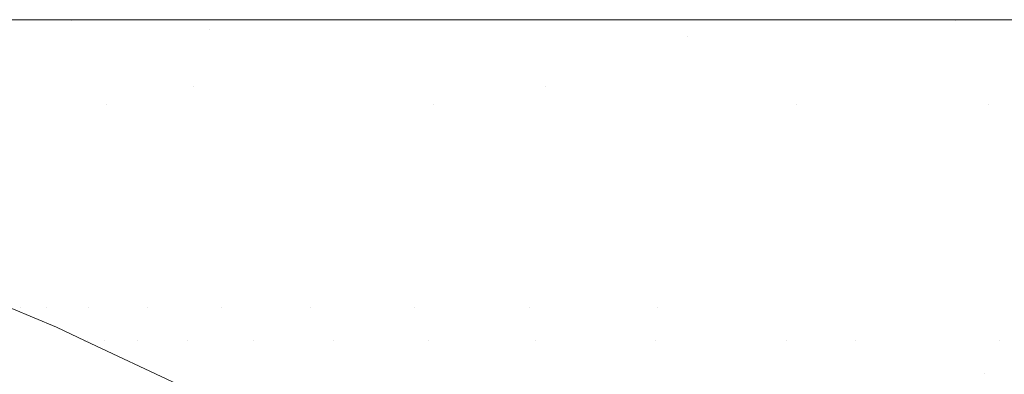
# Model space of a CAD drawing. Header units: centimetres. Extents: x -35.1 to 36.2, y 4.2 to 6.
# Tile 187 of 256: x -11.2143 to -11.1693, y 5.9839 to 6.0001. Entities that reach past the tile are written whole.
import ezdxf

# ---------------------------------------------------------------- set-up
doc = ezdxf.new("R2010")
doc.units = ezdxf.units.CM
doc.header["$LTSCALE"] = 2.54
doc.layers.add('Lucido design-1', color=7, linetype='Continuous')

# ---------------------------------------------------------------- blocks, each defined once
blk = doc.blocks.new('Gruppo-4-1')
at = {"color": 7, "linetype": 'Continuous', "lineweight": 9}
for points, invisible_edges in [([(-34.958478, 6.000021, -2312.419046), (-6.545495, 6.000089, -2312.42217), (-20.751986, 6.000089, -2312.42217)], 9), ([(-34.958478, 6.000021, -2312.419046), (36.07398, 6.000021, -2312.419046), (7.660997, 6.000089, -2312.42217), (-6.545495, 6.000089, -2312.42217)], 11), ([(-34.958478, 6.000021, -2312.419046), (-34.958478, 5.999993, -2312.417808), (36.07398, 5.999993, -2312.417808), (36.07398, 6.000021, -2312.419046)], 10), ([(36.07398, 5.999993, -2312.417808), (-34.958478, 5.999993, -2312.417808), (-34.958478, 5.999708, -2312.413454), (36.07398, 5.999708, -2312.413454)], 5), ([(-20.751986, 6.000089, -2312.42217), (-11.116703, 6.000089, -2312.637665), (-11.128906, 6.000089, -2312.641752)], 9), ([(-20.751986, 6.000089, -2312.42217), (-11.104026, 6.000089, -2312.63398), (-11.116703, 6.000089, -2312.637665)], 9), ([(-11.128906, 6.000089, -2312.641752), (-11.140605, 6.000089, -2312.646202), (-20.751986, 6.000089, -2312.42217)], 10), ([(-11.140605, 6.000089, -2312.646202), (-11.151778, 6.000089, -2312.650977), (-20.751986, 6.000089, -2312.42217)], 10), ([(-20.751986, 6.000089, -2312.42217), (-11.090912, 6.000089, -2312.630736), (-11.104026, 6.000089, -2312.63398)], 9), ([(-11.151778, 6.000089, -2312.650977), (-11.162411, 6.000089, -2312.656038), (-20.751986, 6.000089, -2312.42217)], 10), ([(-20.751986, 6.000089, -2312.42217), (-11.077409, 6.000089, -2312.627969), (-11.090912, 6.000089, -2312.630736)], 9), ([(-11.162411, 6.000089, -2312.656038), (-11.172497, 6.000089, -2312.661347), (-20.751986, 6.000089, -2312.42217)], 10), ([(-20.751986, 6.000089, -2312.42217), (-11.06357, 6.000089, -2312.625711), (-11.077409, 6.000089, -2312.627969)], 9), ([(-20.751986, 6.000089, -2312.42217), (-11.207552, 6.000089, -2312.684526), (-11.214961, 6.000089, -2312.69061)], 9), ([(-11.172497, 6.000089, -2312.661347), (-11.182034, 6.000089, -2312.666871), (-20.751986, 6.000089, -2312.42217)], 10), ([(-20.751986, 6.000089, -2312.42217), (-11.049459, 6.000089, -2312.62399), (-11.06357, 6.000089, -2312.625711)], 9), ([(-11.182034, 6.000089, -2312.666871), (-11.191026, 6.000089, -2312.672576), (-20.751986, 6.000089, -2312.42217)], 10), ([(-20.751986, 6.000089, -2312.42217), (-11.035145, 6.000089, -2312.622829), (-11.048963, 6.000089, -2312.62395)], 9), ([(-11.048963, 6.000089, -2312.62395), (-11.049459, 6.000089, -2312.62399), (-20.751986, 6.000089, -2312.42217)], 10), ([(-11.01345, 6.000089, -2312.62217), (-11.0207, 6.000089, -2312.622243), (-20.751986, 6.000089, -2312.42217), (-6.545495, 6.000089, -2312.42217)], 10), ([(-11.0207, 6.000089, -2312.622243), (-11.035145, 6.000089, -2312.622829), (-20.751986, 6.000089, -2312.42217)], 10), ([(-11.191026, 6.000089, -2312.672576), (-11.199479, 6.000089, -2312.678431), (-20.751986, 6.000089, -2312.42217)], 10), ([(-11.199479, 6.000089, -2312.678431), (-11.207552, 6.000089, -2312.684526), (-20.751986, 6.000089, -2312.42217)], 10), ([(-11.234285, 6.000089, -2312.709266), (-11.228309, 6.000089, -2312.702997), (-11.211874, 6.00004, -2312.692717), (-11.245829, 6.00004, -2312.729523)], 14), ([(-11.211874, 6.00004, -2312.692717), (-11.20873, 5.999894, -2312.694769), (-11.242146, 5.999894, -2312.730991), (-11.245829, 6.00004, -2312.729523)], 15), ([(-11.238475, 5.99965, -2312.732454), (-11.242146, 5.999894, -2312.730991), (-11.20873, 5.999894, -2312.694769), (-11.205595, 5.99965, -2312.696814)], 15), ([(-11.228309, 6.000089, -2312.702997), (-11.221874, 6.000089, -2312.696773), (-11.211874, 6.00004, -2312.692717)], 10), ([(-11.221874, 6.000089, -2312.696773), (-11.214961, 6.000089, -2312.69061), (-11.211874, 6.00004, -2312.692717)], 10), ([(-11.211874, 6.00004, -2312.692717), (-11.214961, 6.000089, -2312.69061), (-11.207552, 6.000089, -2312.684526), (-11.199479, 6.000089, -2312.678431)], 9), ([(-11.199479, 6.000089, -2312.678431), (-11.191026, 6.000089, -2312.672576), (-11.171467, 6.00004, -2312.664669), (-11.211874, 6.00004, -2312.692717)], 14), ([(-11.171467, 6.00004, -2312.664669), (-11.168964, 5.999894, -2312.667165), (-11.20873, 5.999894, -2312.694769), (-11.211874, 6.00004, -2312.692717)], 15), ([(-11.205595, 5.99965, -2312.696814), (-11.20873, 5.999894, -2312.694769), (-11.168964, 5.999894, -2312.667165), (-11.166467, 5.99965, -2312.669654)], 15), ([(-11.191026, 6.000089, -2312.672576), (-11.182034, 6.000089, -2312.666871), (-11.171467, 6.00004, -2312.664669)], 10), ([(-11.182034, 6.000089, -2312.666871), (-11.172497, 6.000089, -2312.661347), (-11.171467, 6.00004, -2312.664669)], 10), ([(-11.171467, 6.00004, -2312.664669), (-11.172497, 6.000089, -2312.661347), (-11.162411, 6.000089, -2312.656038), (-11.151778, 6.000089, -2312.650977)], 9), ([(-11.151778, 6.000089, -2312.650977), (-11.140605, 6.000089, -2312.646202), (-11.128856, 6.00004, -2312.645203), (-11.171467, 6.00004, -2312.664669)], 14), ([(-11.128856, 6.00004, -2312.645203), (-11.127027, 5.999894, -2312.648007), (-11.168964, 5.999894, -2312.667165), (-11.171467, 6.00004, -2312.664669)], 15), ([(36.07398, 5.999708, -2312.413454), (-34.958478, 5.999708, -2312.413454), (-34.958478, 5.999233, -2312.409117), (36.07398, 5.999233, -2312.409117)], 5), ([(-11.238475, 5.99965, -2312.732454), (-11.205595, 5.99965, -2312.696814), (-11.219694, 5.99931, -2312.715381)], 11), ([(-11.205595, 5.99965, -2312.696814), (-11.202473, 5.99931, -2312.69885), (-11.219694, 5.99931, -2312.715381)], 11), ([(-11.205595, 5.99965, -2312.696814), (-11.166467, 5.99965, -2312.669654), (-11.183723, 5.99931, -2312.684429)], 11), ([(-11.183723, 5.99931, -2312.684429), (-11.202473, 5.99931, -2312.69885), (-11.205595, 5.99965, -2312.696814)], 11), ([(-11.166467, 5.99965, -2312.669654), (-11.163981, 5.99931, -2312.672131), (-11.183723, 5.99931, -2312.684429)], 11), ([(36.07398, 5.999233, -2312.409117), (-34.958478, 5.999233, -2312.409117), (-34.958478, 5.998569, -2312.404805), (36.07398, 5.998569, -2312.404805)], 5), ([(-11.216308, 5.998875, -2312.717134), (-11.219694, 5.99931, -2312.715381), (-11.202473, 5.99931, -2312.69885), (-11.19937, 5.998875, -2312.700875)], 15), ([(-11.19937, 5.998875, -2312.700875), (-11.202473, 5.99931, -2312.69885), (-11.183723, 5.99931, -2312.684429), (-11.180928, 5.998875, -2312.686691)], 15), ([(-11.180928, 5.998875, -2312.686691), (-11.183723, 5.99931, -2312.684429), (-11.163981, 5.99931, -2312.672131), (-11.16151, 5.998875, -2312.674594)], 15), ([(36.07398, 5.998569, -2312.404805), (-34.958478, 5.998569, -2312.404805), (-34.958478, 5.997718, -2312.400526), (36.07398, 5.997718, -2312.400526)], 5), ([(-11.216308, 5.998875, -2312.717134), (-11.212947, 5.998346, -2312.718874), (-11.227578, 5.998346, -2312.736799), (-11.231186, 5.998875, -2312.735361)], 15), ([(-11.19937, 5.998875, -2312.700875), (-11.19629, 5.998346, -2312.702884), (-11.212947, 5.998346, -2312.718874), (-11.216308, 5.998875, -2312.717134)], 15), ([(-11.180928, 5.998875, -2312.686691), (-11.178153, 5.998346, -2312.688935), (-11.19629, 5.998346, -2312.702884), (-11.19937, 5.998875, -2312.700875)], 15), ([(-11.16151, 5.998875, -2312.674594), (-11.159057, 5.998346, -2312.677039), (-11.178153, 5.998346, -2312.688935), (-11.180928, 5.998875, -2312.686691)], 15), ([(-11.224002, 5.997724, -2312.738225), (-11.227578, 5.998346, -2312.736799), (-11.212947, 5.998346, -2312.718874), (-11.209615, 5.997724, -2312.720599)], 15), ([(-11.209615, 5.997724, -2312.720599), (-11.212947, 5.998346, -2312.718874), (-11.19629, 5.998346, -2312.702884), (-11.193236, 5.997724, -2312.704877)], 15), ([(-11.193236, 5.997724, -2312.704877), (-11.19629, 5.998346, -2312.702884), (-11.178153, 5.998346, -2312.688935), (-11.175402, 5.997724, -2312.69116)], 15), ([(-11.175402, 5.997724, -2312.69116), (-11.178153, 5.998346, -2312.688935), (-11.159057, 5.998346, -2312.677039), (-11.156625, 5.997724, -2312.679463)], 15), ([(36.07398, 5.997718, -2312.400526), (-34.958478, 5.997718, -2312.400526), (-34.958478, 5.996681, -2312.396288), (36.07398, 5.996681, -2312.396288)], 5), ([(-11.209615, 5.997724, -2312.720599), (-11.206317, 5.997012, -2312.722307), (-11.220462, 5.997012, -2312.739636), (-11.224002, 5.997724, -2312.738225)], 15), ([(-11.193236, 5.997724, -2312.704877), (-11.190214, 5.997012, -2312.706849), (-11.206317, 5.997012, -2312.722307), (-11.209615, 5.997724, -2312.720599)], 15), ([(-11.175402, 5.997724, -2312.69116), (-11.172679, 5.997012, -2312.693363), (-11.190214, 5.997012, -2312.706849), (-11.193236, 5.997724, -2312.704877)], 15), ([(-11.156625, 5.997724, -2312.679463), (-11.154218, 5.997012, -2312.681862), (-11.172679, 5.997012, -2312.693363), (-11.175402, 5.997724, -2312.69116)], 15), ([(36.07398, 5.996681, -2312.396288), (-34.958478, 5.996681, -2312.396288), (-34.958478, 5.99546, -2312.392099), (36.07398, 5.99546, -2312.392099)], 5), ([(-11.220462, 5.997012, -2312.739636), (-11.206317, 5.997012, -2312.722307), (-11.210284, 5.99621, -2312.732293)], 11), ([(-11.210284, 5.99621, -2312.732293), (-11.216963, 5.99621, -2312.741031), (-11.220462, 5.997012, -2312.739636)], 11), ([(-11.206317, 5.997012, -2312.722307), (-11.203058, 5.99621, -2312.723995), (-11.210284, 5.99621, -2312.732293)], 11), ([(-11.206317, 5.997012, -2312.722307), (-11.190214, 5.997012, -2312.706849), (-11.19535, 5.99621, -2312.716158)], 11), ([(-11.19535, 5.99621, -2312.716158), (-11.203058, 5.99621, -2312.723995), (-11.206317, 5.997012, -2312.722307)], 11), ([(-11.190214, 5.997012, -2312.706849), (-11.187226, 5.99621, -2312.708798), (-11.19535, 5.99621, -2312.716158)], 11), ([(-11.190214, 5.997012, -2312.706849), (-11.172679, 5.997012, -2312.693363), (-11.178751, 5.99621, -2312.701924)], 11), ([(-11.178751, 5.99621, -2312.701924), (-11.187226, 5.99621, -2312.708798), (-11.190214, 5.997012, -2312.706849)], 11), ([(-11.172679, 5.997012, -2312.693363), (-11.169988, 5.99621, -2312.69554), (-11.178751, 5.99621, -2312.701924)], 11), ([(-11.169988, 5.99621, -2312.69554), (-11.172679, 5.997012, -2312.693363), (-11.154218, 5.997012, -2312.681862), (-11.151839, 5.99621, -2312.684234)], 15), ([(-11.223033, 5.99621, -2312.750181), (-11.216963, 5.99621, -2312.741031), (-11.21351, 5.995322, -2312.742408), (-11.219476, 5.995322, -2312.751402)], 15), ([(-11.206944, 5.995322, -2312.733818), (-11.21351, 5.995322, -2312.742408), (-11.216963, 5.99621, -2312.741031), (-11.210284, 5.99621, -2312.732293)], 15), ([(-11.210284, 5.99621, -2312.732293), (-11.203058, 5.99621, -2312.723995), (-11.19984, 5.995322, -2312.72566), (-11.206944, 5.995322, -2312.733818)], 15), ([(-11.192263, 5.995322, -2312.717957), (-11.19984, 5.995322, -2312.72566), (-11.203058, 5.99621, -2312.723995), (-11.19535, 5.99621, -2312.716158)], 15), ([(-11.19535, 5.99621, -2312.716158), (-11.187226, 5.99621, -2312.708798), (-11.184277, 5.995322, -2312.710721), (-11.192263, 5.995322, -2312.717957)], 15), ([(-11.175946, 5.995322, -2312.703964), (-11.184277, 5.995322, -2312.710721), (-11.187226, 5.99621, -2312.708798), (-11.178751, 5.99621, -2312.701924)], 15), ([(-11.178751, 5.99621, -2312.701924), (-11.169988, 5.99621, -2312.69554), (-11.167332, 5.995322, -2312.697689), (-11.175946, 5.995322, -2312.703964)], 15), ([(-11.169988, 5.99621, -2312.69554), (-11.151839, 5.99621, -2312.684234), (-11.158495, 5.995322, -2312.691894)], 11), ([(-11.158495, 5.995322, -2312.691894), (-11.167332, 5.995322, -2312.697689), (-11.169988, 5.99621, -2312.69554)], 11), ([(36.07398, 5.99546, -2312.392099), (-34.958478, 5.99546, -2312.392099), (-34.958478, 5.994058, -2312.387968), (36.07398, 5.994058, -2312.387968)], 5), ([(-11.219476, 5.995322, -2312.751402), (-11.21351, 5.995322, -2312.742408), (-11.210107, 5.99435, -2312.743765), (-11.215971, 5.99435, -2312.752606)], 15), ([(-11.203652, 5.99435, -2312.735321), (-11.210107, 5.99435, -2312.743765), (-11.21351, 5.995322, -2312.742408), (-11.206944, 5.995322, -2312.733818)], 15), ([(-11.206944, 5.995322, -2312.733818), (-11.19984, 5.995322, -2312.72566), (-11.19667, 5.99435, -2312.727302), (-11.203652, 5.99435, -2312.735321)], 15), ([(-11.189221, 5.99435, -2312.719729), (-11.19667, 5.99435, -2312.727302), (-11.19984, 5.995322, -2312.72566), (-11.192263, 5.995322, -2312.717957)], 15), ([(-11.192263, 5.995322, -2312.717957), (-11.184277, 5.995322, -2312.710721), (-11.181371, 5.99435, -2312.712617), (-11.189221, 5.99435, -2312.719729)], 15), ([(-11.173182, 5.99435, -2312.705975), (-11.181371, 5.99435, -2312.712617), (-11.184277, 5.995322, -2312.710721), (-11.175946, 5.995322, -2312.703964)], 15), ([(-11.175946, 5.995322, -2312.703964), (-11.167332, 5.995322, -2312.697689), (-11.164714, 5.99435, -2312.699806), (-11.173182, 5.99435, -2312.705975)], 15), ([(36.07398, 5.994058, -2312.387968), (-34.958478, 5.994058, -2312.387968), (-34.958478, 5.992477, -2312.383902), (36.07398, 5.992477, -2312.383902)], 5), ([(-11.212522, 5.993296, -2312.753791), (-11.21765, 5.993296, -2312.762841), (-11.221189, 5.99435, -2312.761813), (-11.215971, 5.99435, -2312.752606)], 15), ([(-11.215971, 5.99435, -2312.752606), (-11.210107, 5.99435, -2312.743765), (-11.206757, 5.993296, -2312.7451), (-11.212522, 5.993296, -2312.753791)], 15), ([(-11.200413, 5.993296, -2312.7368), (-11.206757, 5.993296, -2312.7451), (-11.210107, 5.99435, -2312.743765), (-11.203652, 5.99435, -2312.735321)], 15), ([(-11.203652, 5.99435, -2312.735321), (-11.19667, 5.99435, -2312.727302), (-11.193549, 5.993296, -2312.728918), (-11.200413, 5.993296, -2312.7368)], 15), ([(-11.186228, 5.993296, -2312.721474), (-11.193549, 5.993296, -2312.728918), (-11.19667, 5.99435, -2312.727302), (-11.189221, 5.99435, -2312.719729)], 15), ([(-11.189221, 5.99435, -2312.719729), (-11.181371, 5.99435, -2312.712617), (-11.178511, 5.993296, -2312.714483), (-11.186228, 5.993296, -2312.721474)], 15), ([(-11.170461, 5.993296, -2312.707954), (-11.178511, 5.993296, -2312.714483), (-11.181371, 5.99435, -2312.712617), (-11.173182, 5.99435, -2312.705975)], 15), ([(-11.173182, 5.99435, -2312.705975), (-11.164714, 5.99435, -2312.699806), (-11.162138, 5.993296, -2312.70189), (-11.170461, 5.993296, -2312.707954)], 15), ([(-11.218536, 5.992164, -2312.773061), (-11.222089, 5.993296, -2312.77221), (-11.21765, 5.993296, -2312.762841), (-11.214173, 5.992164, -2312.763851)], 15), ([(-11.214173, 5.992164, -2312.763851), (-11.21765, 5.993296, -2312.762841), (-11.212522, 5.993296, -2312.753791), (-11.209132, 5.992164, -2312.754955)], 15), ([(-11.209132, 5.992164, -2312.754955), (-11.212522, 5.993296, -2312.753791), (-11.206757, 5.993296, -2312.7451), (-11.203465, 5.992164, -2312.746412)], 15), ([(-11.203465, 5.992164, -2312.746412), (-11.206757, 5.993296, -2312.7451), (-11.200413, 5.993296, -2312.7368), (-11.197229, 5.992164, -2312.738254)], 15), ([(-11.197229, 5.992164, -2312.738254), (-11.200413, 5.993296, -2312.7368), (-11.193549, 5.993296, -2312.728918), (-11.190482, 5.992164, -2312.730506)], 15), ([(-11.183286, 5.992164, -2312.723189), (-11.190482, 5.992164, -2312.730506), (-11.193549, 5.993296, -2312.728918), (-11.186228, 5.993296, -2312.721474)], 15), ([(-11.186228, 5.993296, -2312.721474), (-11.178511, 5.993296, -2312.714483), (-11.175701, 5.992164, -2312.716317), (-11.183286, 5.992164, -2312.723189)], 15), ([(-11.167788, 5.992164, -2312.709899), (-11.175701, 5.992164, -2312.716317), (-11.178511, 5.993296, -2312.714483), (-11.170461, 5.993296, -2312.707954)], 15), ([(-11.170461, 5.993296, -2312.707954), (-11.162138, 5.993296, -2312.70189), (-11.159606, 5.992164, -2312.703939), (-11.167788, 5.992164, -2312.709899)], 15), ([(36.07398, 5.992477, -2312.383902), (-34.958478, 5.992477, -2312.383902), (-34.958478, 5.990719, -2312.379908), (36.07398, 5.990719, -2312.379908)], 5), ([(-11.214173, 5.992164, -2312.763851), (-11.210761, 5.990955, -2312.764842), (-11.21505, 5.990955, -2312.773896), (-11.218536, 5.992164, -2312.773061)], 15), ([(-11.209132, 5.992164, -2312.754955), (-11.205805, 5.990955, -2312.756098), (-11.210761, 5.990955, -2312.764842), (-11.214173, 5.992164, -2312.763851)], 15), ([(-11.203465, 5.992164, -2312.746412), (-11.200235, 5.990955, -2312.7477), (-11.205805, 5.990955, -2312.756098), (-11.209132, 5.992164, -2312.754955)], 15), ([(-11.197229, 5.992164, -2312.738254), (-11.194105, 5.990955, -2312.739681), (-11.200235, 5.990955, -2312.7477), (-11.203465, 5.992164, -2312.746412)], 15), ([(-11.190482, 5.992164, -2312.730506), (-11.187472, 5.990955, -2312.732064), (-11.194105, 5.990955, -2312.739681), (-11.197229, 5.992164, -2312.738254)], 15), ([(-11.180398, 5.990955, -2312.724872), (-11.187472, 5.990955, -2312.732064), (-11.190482, 5.992164, -2312.730506), (-11.183286, 5.992164, -2312.723189)], 15), ([(-11.183286, 5.992164, -2312.723189), (-11.175701, 5.992164, -2312.716317), (-11.172942, 5.990955, -2312.718117), (-11.180398, 5.990955, -2312.724872)], 15), ([(-11.165164, 5.990955, -2312.711808), (-11.172942, 5.990955, -2312.718117), (-11.175701, 5.992164, -2312.716317), (-11.167788, 5.992164, -2312.709899)], 15), ([(-11.215149, 5.989674, -2312.783877), (-11.218626, 5.990955, -2312.783217), (-11.21505, 5.990955, -2312.773896), (-11.211633, 5.989674, -2312.774714)], 15), ([(-11.211633, 5.989674, -2312.774714), (-11.21505, 5.990955, -2312.773896), (-11.210761, 5.990955, -2312.764842), (-11.207417, 5.989674, -2312.765814)], 15), ([(-11.207417, 5.989674, -2312.765814), (-11.210761, 5.990955, -2312.764842), (-11.205805, 5.990955, -2312.756098), (-11.202545, 5.989674, -2312.757218)], 15), ([(-11.202545, 5.989674, -2312.757218), (-11.205805, 5.990955, -2312.756098), (-11.200235, 5.990955, -2312.7477), (-11.197069, 5.989674, -2312.748963)], 15), ([(-11.197069, 5.989674, -2312.748963), (-11.200235, 5.990955, -2312.7477), (-11.194105, 5.990955, -2312.739681), (-11.191043, 5.989674, -2312.741079)], 15), ([(-11.191043, 5.989674, -2312.741079), (-11.194105, 5.990955, -2312.739681), (-11.187472, 5.990955, -2312.732064), (-11.184523, 5.989674, -2312.733592)], 15), ([(-11.184523, 5.989674, -2312.733592), (-11.187472, 5.990955, -2312.732064), (-11.180398, 5.990955, -2312.724872), (-11.177569, 5.989674, -2312.726521)], 15), ([(-11.177569, 5.989674, -2312.726521), (-11.180398, 5.990955, -2312.724872), (-11.172942, 5.990955, -2312.718117), (-11.170239, 5.989674, -2312.71988)], 15), ([(-11.170239, 5.989674, -2312.71988), (-11.172942, 5.990955, -2312.718117), (-11.165164, 5.990955, -2312.711808), (-11.162592, 5.989674, -2312.713678)], 15), ([(36.07398, 5.990719, -2312.379908), (-34.958478, 5.990719, -2312.379908), (-34.958478, 5.98879, -2312.375995), (36.07398, 5.98879, -2312.375995)], 5), ([(-11.215149, 5.989674, -2312.783877), (-11.211746, 5.988324, -2312.784523), (-11.214476, 5.988324, -2312.793743), (-11.217926, 5.989674, -2312.793256)], 15), ([(-11.211633, 5.989674, -2312.774714), (-11.208289, 5.988324, -2312.775515), (-11.211746, 5.988324, -2312.784523), (-11.215149, 5.989674, -2312.783877)], 15), ([(-11.207417, 5.989674, -2312.765814), (-11.204144, 5.988324, -2312.766765), (-11.208289, 5.988324, -2312.775515), (-11.211633, 5.989674, -2312.774714)], 15), ([(-11.202545, 5.989674, -2312.757218), (-11.199355, 5.988324, -2312.758314), (-11.204144, 5.988324, -2312.766765), (-11.207417, 5.989674, -2312.765814)], 15), ([(-11.197069, 5.989674, -2312.748963), (-11.193971, 5.988324, -2312.750198), (-11.199355, 5.988324, -2312.758314), (-11.202545, 5.989674, -2312.757218)], 15), ([(-11.191043, 5.989674, -2312.741079), (-11.188046, 5.988324, -2312.742447), (-11.193971, 5.988324, -2312.750198), (-11.197069, 5.989674, -2312.748963)], 15), ([(-11.184523, 5.989674, -2312.733592), (-11.181637, 5.988324, -2312.735086), (-11.188046, 5.988324, -2312.742447), (-11.191043, 5.989674, -2312.741079)], 15), ([(-11.177569, 5.989674, -2312.726521), (-11.1748, 5.988324, -2312.728135), (-11.181637, 5.988324, -2312.735086), (-11.184523, 5.989674, -2312.733592)], 15), ([(-11.170239, 5.989674, -2312.71988), (-11.167594, 5.988324, -2312.721606), (-11.1748, 5.988324, -2312.728135), (-11.177569, 5.989674, -2312.726521)], 15), ([(-11.162592, 5.989674, -2312.713678), (-11.160076, 5.988324, -2312.715509), (-11.167594, 5.988324, -2312.721606), (-11.170239, 5.989674, -2312.71988)], 15), ([(36.07398, 5.98879, -2312.375995), (-34.958478, 5.98879, -2312.375995), (-34.958478, 5.986691, -2312.37217), (36.07398, 5.986691, -2312.37217)], 5), ([(-11.217642, 5.988324, -2312.81262), (-11.214217, 5.986907, -2312.812781), (-11.214621, 5.98688, -2312.82217)], 11), ([(-11.214217, 5.986907, -2312.812781), (-11.217642, 5.988324, -2312.81262), (-11.216449, 5.988324, -2312.803127), (-11.213044, 5.986907, -2312.803446)], 15), ([(-11.213044, 5.986907, -2312.803446), (-11.216449, 5.988324, -2312.803127), (-11.214476, 5.988324, -2312.793743), (-11.211105, 5.986907, -2312.79422)], 15), ([(-11.211105, 5.986907, -2312.79422), (-11.214476, 5.988324, -2312.793743), (-11.211746, 5.988324, -2312.784523), (-11.20842, 5.986907, -2312.785154)], 15), ([(-11.20842, 5.986907, -2312.785154), (-11.211746, 5.988324, -2312.784523), (-11.208289, 5.988324, -2312.775515), (-11.205022, 5.986907, -2312.776297)], 15), ([(-11.205022, 5.986907, -2312.776297), (-11.208289, 5.988324, -2312.775515), (-11.204144, 5.988324, -2312.766765), (-11.200946, 5.986907, -2312.767694)], 15), ([(-11.200946, 5.986907, -2312.767694), (-11.204144, 5.988324, -2312.766765), (-11.199355, 5.988324, -2312.758314), (-11.196237, 5.986907, -2312.759385)], 15), ([(-11.196237, 5.986907, -2312.759385), (-11.199355, 5.988324, -2312.758314), (-11.193971, 5.988324, -2312.750198), (-11.190944, 5.986907, -2312.751405)], 15), ([(-11.190944, 5.986907, -2312.751405), (-11.193971, 5.988324, -2312.750198), (-11.188046, 5.988324, -2312.742447), (-11.185118, 5.986907, -2312.743784)], 15), ([(-11.185118, 5.986907, -2312.743784), (-11.188046, 5.988324, -2312.742447), (-11.181637, 5.988324, -2312.735086), (-11.178816, 5.986907, -2312.736546)], 15), ([(-11.178816, 5.986907, -2312.736546), (-11.181637, 5.988324, -2312.735086), (-11.1748, 5.988324, -2312.728135), (-11.172094, 5.986907, -2312.729712)], 15), ([(-11.172094, 5.986907, -2312.729712), (-11.1748, 5.988324, -2312.728135), (-11.167594, 5.988324, -2312.721606), (-11.165009, 5.986907, -2312.723292)], 15), ([(-11.214642, 5.986865, -2313.025294), (-11.211295, 5.985386, -2313.025294), (-11.211398, 5.985262, -2313.028414), (-11.214739, 5.986738, -2313.028414)], 15), ([(-11.214642, 5.986865, -2313.025294), (-11.214621, 5.98688, -2313.02217), (-11.212582, 5.986023, -2313.02217)], 9), ([(-11.212582, 5.986023, -2313.02217), (-11.211295, 5.985386, -2313.025294), (-11.214642, 5.986865, -2313.025294)], 11), ([(-11.212582, 5.986023, -2312.82217), (-11.214621, 5.98688, -2312.82217), (-11.214217, 5.986907, -2312.812781)], 10), ([(-11.214621, 5.98688, -2312.82217), (-11.212582, 5.986023, -2312.82217), (-11.212582, 5.986023, -2313.02217), (-11.214621, 5.98688, -2313.02217)], 10), ([(-11.214217, 5.986907, -2312.812781), (-11.211165, 5.985428, -2312.81755), (-11.211271, 5.985407, -2312.82217), (-11.212582, 5.986023, -2312.82217)], 11), ([(-11.214217, 5.986907, -2312.812781), (-11.210875, 5.985428, -2312.812937), (-11.211165, 5.985428, -2312.81755)], 11), ([(-11.214217, 5.986907, -2312.812781), (-11.213044, 5.986907, -2312.803446), (-11.210394, 5.985428, -2312.808337)], 11), ([(-11.210394, 5.985428, -2312.808337), (-11.210875, 5.985428, -2312.812937), (-11.214217, 5.986907, -2312.812781)], 11), ([(-11.213044, 5.986907, -2312.803446), (-11.209722, 5.985428, -2312.803758), (-11.210394, 5.985428, -2312.808337)], 11), ([(-11.213044, 5.986907, -2312.803446), (-11.211105, 5.986907, -2312.79422), (-11.208861, 5.985428, -2312.799205)], 11), ([(-11.208861, 5.985428, -2312.799205), (-11.209722, 5.985428, -2312.803758), (-11.213044, 5.986907, -2312.803446)], 11), ([(-11.211105, 5.986907, -2312.79422), (-11.207815, 5.985428, -2312.794685), (-11.208861, 5.985428, -2312.799205)], 11), ([(-11.211105, 5.986907, -2312.79422), (-11.20842, 5.986907, -2312.785154), (-11.206585, 5.985428, -2312.790205)], 11), ([(-11.206585, 5.985428, -2312.790205), (-11.207815, 5.985428, -2312.794685), (-11.211105, 5.986907, -2312.79422)], 11), ([(-11.20842, 5.986907, -2312.785154), (-11.205175, 5.985428, -2312.78577), (-11.206585, 5.985428, -2312.790205)], 11), ([(-11.20842, 5.986907, -2312.785154), (-11.205022, 5.986907, -2312.776297), (-11.20359, 5.985428, -2312.781387)], 11), ([(-11.20359, 5.985428, -2312.781387), (-11.205175, 5.985428, -2312.78577), (-11.20842, 5.986907, -2312.785154)], 11), ([(-11.205022, 5.986907, -2312.776297), (-11.201833, 5.985428, -2312.777061), (-11.20359, 5.985428, -2312.781387)], 11), ([(-11.205022, 5.986907, -2312.776297), (-11.200946, 5.986907, -2312.767694), (-11.19991, 5.985428, -2312.772797)], 11), ([(-11.19991, 5.985428, -2312.772797), (-11.201833, 5.985428, -2312.777061), (-11.205022, 5.986907, -2312.776297)], 11), ([(-11.200946, 5.986907, -2312.767694), (-11.197825, 5.985428, -2312.768601), (-11.19991, 5.985428, -2312.772797)], 11), ([(-11.200946, 5.986907, -2312.767694), (-11.196237, 5.986907, -2312.759385), (-11.195585, 5.985428, -2312.764477)], 11), ([(-11.195585, 5.985428, -2312.764477), (-11.197825, 5.985428, -2312.768601), (-11.200946, 5.986907, -2312.767694)], 11), ([(-11.196237, 5.986907, -2312.759385), (-11.193195, 5.985428, -2312.76043), (-11.195585, 5.985428, -2312.764477)], 11), ([(-11.196237, 5.986907, -2312.759385), (-11.190944, 5.986907, -2312.751405), (-11.190661, 5.985428, -2312.756464)], 11), ([(-11.190661, 5.985428, -2312.756464), (-11.193195, 5.985428, -2312.76043), (-11.196237, 5.986907, -2312.759385)], 11), ([(-11.190944, 5.986907, -2312.751405), (-11.187989, 5.985428, -2312.752583), (-11.190661, 5.985428, -2312.756464)], 11), ([(-11.190944, 5.986907, -2312.751405), (-11.185118, 5.986907, -2312.743784), (-11.185187, 5.985428, -2312.74879)], 11), ([(-11.185187, 5.985428, -2312.74879), (-11.187989, 5.985428, -2312.752583), (-11.190944, 5.986907, -2312.751405)], 11), ([(-11.185118, 5.986907, -2312.743784), (-11.182261, 5.985428, -2312.745089), (-11.185187, 5.985428, -2312.74879)], 11), ([(-11.185118, 5.986907, -2312.743784), (-11.178816, 5.986907, -2312.736546), (-11.179217, 5.985428, -2312.741482)], 11), ([(-11.179217, 5.985428, -2312.741482), (-11.182261, 5.985428, -2312.745089), (-11.185118, 5.986907, -2312.743784)], 11), ([(-11.178816, 5.986907, -2312.736546), (-11.176064, 5.985428, -2312.737972), (-11.179217, 5.985428, -2312.741482)], 11), ([(-11.172094, 5.986907, -2312.729712), (-11.169453, 5.985428, -2312.73125), (-11.176064, 5.985428, -2312.737972), (-11.178816, 5.986907, -2312.736546)], 15), ([(-11.165009, 5.986907, -2312.723292), (-11.162486, 5.985428, -2312.724938), (-11.169453, 5.985428, -2312.73125), (-11.172094, 5.986907, -2312.729712)], 15), ([(36.07398, 5.986691, -2312.37217), (-34.958478, 5.986691, -2312.37217), (-34.958478, 5.984428, -2312.36844), (36.07398, 5.984428, -2312.36844)], 5), ([(-11.214901, 5.986527, -2313.031524), (-11.211567, 5.985054, -2313.031524), (-11.211804, 5.984764, -2313.034621), (-11.215126, 5.986232, -2313.034621)], 15), ([(-11.214739, 5.986738, -2313.028414), (-11.211398, 5.985262, -2313.028414), (-11.211567, 5.985054, -2313.031524), (-11.214901, 5.986527, -2313.031524)], 15), ([(-11.215126, 5.986232, -2313.034621), (-11.211804, 5.984764, -2313.034621), (-11.212107, 5.984393, -2313.0377), (-11.215415, 5.985854, -2313.0377)], 15), ([(-11.211271, 5.985407, -2313.02217), (-11.212582, 5.986023, -2313.02217), (-11.212582, 5.986023, -2312.82217), (-11.211271, 5.985407, -2312.82217)], 10), ([(-11.212582, 5.986023, -2313.02217), (-11.211271, 5.985407, -2313.02217), (-11.211295, 5.985386, -2313.025294)], 10), ([(-11.215415, 5.985854, -2313.0377), (-11.212107, 5.984393, -2313.0377), (-11.212477, 5.983941, -2313.040757), (-11.215766, 5.985395, -2313.040757)], 15), ([(-11.215766, 5.985395, -2313.040757), (-11.212477, 5.983941, -2313.040757), (-11.21291, 5.98341, -2313.043786), (-11.216179, 5.984855, -2313.043786)], 15), ([(-11.208567, 5.983237, -2313.034621), (-11.211804, 5.984764, -2313.034621), (-11.211567, 5.985054, -2313.031524), (-11.208319, 5.983522, -2313.031524)], 15), ([(-11.208319, 5.983522, -2313.031524), (-11.211567, 5.985054, -2313.031524), (-11.211398, 5.985262, -2313.028414), (-11.208141, 5.983726, -2313.028414)], 15), ([(-11.208141, 5.983726, -2313.028414), (-11.211398, 5.985262, -2313.028414), (-11.211295, 5.985386, -2313.025294), (-11.208034, 5.983849, -2313.025294)], 15), ([(-11.208034, 5.983849, -2313.025294), (-11.211295, 5.985386, -2313.025294), (-11.211271, 5.985407, -2313.02217), (-11.207044, 5.98342, -2313.02217)], 11), ([(-11.207904, 5.983889, -2312.817626), (-11.207044, 5.98342, -2312.82217), (-11.211271, 5.985407, -2312.82217), (-11.211165, 5.985428, -2312.81755)], 13), ([(-11.211271, 5.985407, -2312.82217), (-11.207044, 5.98342, -2312.82217), (-11.207044, 5.98342, -2313.02217), (-11.211271, 5.985407, -2313.02217)], 10), ([(-11.211165, 5.985428, -2312.81755), (-11.210875, 5.985428, -2312.812937), (-11.207619, 5.983889, -2312.813089), (-11.207904, 5.983889, -2312.817626)], 15), ([(-11.207145, 5.983889, -2312.808565), (-11.207619, 5.983889, -2312.813089), (-11.210875, 5.985428, -2312.812937), (-11.210394, 5.985428, -2312.808337)], 15), ([(-11.210394, 5.985428, -2312.808337), (-11.209722, 5.985428, -2312.803758), (-11.206485, 5.983889, -2312.804061), (-11.207145, 5.983889, -2312.808565)], 15), ([(-11.205638, 5.983889, -2312.799584), (-11.206485, 5.983889, -2312.804061), (-11.209722, 5.985428, -2312.803758), (-11.208861, 5.985428, -2312.799205)], 15), ([(-11.208861, 5.985428, -2312.799205), (-11.207815, 5.985428, -2312.794685), (-11.204609, 5.983889, -2312.795139), (-11.205638, 5.983889, -2312.799584)], 15), ([(-11.203399, 5.983889, -2312.790732), (-11.204609, 5.983889, -2312.795139), (-11.207815, 5.985428, -2312.794685), (-11.206585, 5.985428, -2312.790205)], 15), ([(-11.206585, 5.985428, -2312.790205), (-11.205175, 5.985428, -2312.78577), (-11.202012, 5.983889, -2312.786371), (-11.203399, 5.983889, -2312.790732)], 15), ([(-11.200453, 5.983889, -2312.78206), (-11.202012, 5.983889, -2312.786371), (-11.205175, 5.985428, -2312.78577), (-11.20359, 5.985428, -2312.781387)], 15), ([(-11.20359, 5.985428, -2312.781387), (-11.201833, 5.985428, -2312.777061), (-11.198726, 5.983889, -2312.777805), (-11.200453, 5.983889, -2312.78206)], 15), ([(-11.196834, 5.983889, -2312.773611), (-11.198726, 5.983889, -2312.777805), (-11.201833, 5.985428, -2312.777061), (-11.19991, 5.985428, -2312.772797)], 15), ([(-11.19991, 5.985428, -2312.772797), (-11.197825, 5.985428, -2312.768601), (-11.194784, 5.983889, -2312.769484), (-11.196834, 5.983889, -2312.773611)], 15), ([(-11.192581, 5.983889, -2312.765428), (-11.194784, 5.983889, -2312.769484), (-11.197825, 5.985428, -2312.768601), (-11.195585, 5.985428, -2312.764477)], 15), ([(-11.195585, 5.985428, -2312.764477), (-11.193195, 5.985428, -2312.76043), (-11.19023, 5.983889, -2312.761448), (-11.192581, 5.983889, -2312.765428)], 15), ([(-11.187738, 5.983889, -2312.757548), (-11.19023, 5.983889, -2312.761448), (-11.193195, 5.985428, -2312.76043), (-11.190661, 5.985428, -2312.756464)], 15), ([(-11.190661, 5.985428, -2312.756464), (-11.187989, 5.985428, -2312.752583), (-11.18511, 5.983889, -2312.75373), (-11.187738, 5.983889, -2312.757548)], 15), ([(-11.182355, 5.983889, -2312.75), (-11.18511, 5.983889, -2312.75373), (-11.187989, 5.985428, -2312.752583), (-11.185187, 5.985428, -2312.74879)], 15), ([(-11.185187, 5.985428, -2312.74879), (-11.182261, 5.985428, -2312.745089), (-11.179476, 5.983889, -2312.74636), (-11.182355, 5.983889, -2312.75)], 15), ([(-11.176483, 5.983889, -2312.742813), (-11.179476, 5.983889, -2312.74636), (-11.182261, 5.985428, -2312.745089), (-11.179217, 5.985428, -2312.741482)], 15), ([(-11.179217, 5.985428, -2312.741482), (-11.176064, 5.985428, -2312.737972), (-11.173381, 5.983889, -2312.73936), (-11.176483, 5.983889, -2312.742813)], 15), ([(-11.176064, 5.985428, -2312.737972), (-11.169453, 5.985428, -2312.73125), (-11.170178, 5.983889, -2312.736006)], 11), ([(-11.170178, 5.983889, -2312.736006), (-11.173381, 5.983889, -2312.73936), (-11.176064, 5.985428, -2312.737972)], 11), ([(-11.169453, 5.985428, -2312.73125), (-11.16688, 5.983889, -2312.73275), (-11.170178, 5.983889, -2312.736006)], 11), ([(-11.169453, 5.985428, -2312.73125), (-11.162486, 5.985428, -2312.724938), (-11.163494, 5.983889, -2312.729595)], 11), ([(-11.163494, 5.983889, -2312.729595), (-11.16688, 5.983889, -2312.73275), (-11.169453, 5.985428, -2312.73125)], 11), ([(-11.216179, 5.984855, -2313.043786), (-11.21291, 5.98341, -2313.043786), (-11.213407, 5.982802, -2313.046785), (-11.216652, 5.984236, -2313.046785)], 15), ([(-11.208884, 5.982873, -2313.0377), (-11.212107, 5.984393, -2313.0377), (-11.211804, 5.984764, -2313.034621), (-11.208567, 5.983237, -2313.034621)], 15), ([(36.07398, 5.984428, -2312.36844), (-34.958478, 5.984428, -2312.36844), (-34.958478, 5.982004, -2312.364812), (36.07398, 5.982004, -2312.364812)], 5), ([(-11.216652, 5.984236, -2313.046785), (-11.213407, 5.982802, -2313.046785), (-11.213966, 5.982118, -2313.04975), (-11.217184, 5.98354, -2313.04975)], 15), ([(-11.20927, 5.982429, -2313.040757), (-11.212477, 5.983941, -2313.040757), (-11.212107, 5.984393, -2313.0377), (-11.208884, 5.982873, -2313.0377)], 15), ([(-11.209724, 5.981908, -2313.043786), (-11.21291, 5.98341, -2313.043786), (-11.212477, 5.983941, -2313.040757), (-11.20927, 5.982429, -2313.040757)], 15), ([(-11.207904, 5.983889, -2312.817626), (-11.207619, 5.983889, -2312.813089), (-11.20445, 5.982295, -2312.813237), (-11.20473, 5.982295, -2312.8177)], 15), ([(-11.207044, 5.98342, -2312.82217), (-11.207904, 5.983889, -2312.817626), (-11.20473, 5.982295, -2312.8177)], 11), ([(-11.203984, 5.982295, -2312.808787), (-11.20445, 5.982295, -2312.813237), (-11.207619, 5.983889, -2312.813089), (-11.207145, 5.983889, -2312.808565)], 15), ([(-11.207145, 5.983889, -2312.808565), (-11.206485, 5.983889, -2312.804061), (-11.203334, 5.982295, -2312.804357), (-11.203984, 5.982295, -2312.808787)], 15), ([(-11.202501, 5.982295, -2312.799952), (-11.203334, 5.982295, -2312.804357), (-11.206485, 5.983889, -2312.804061), (-11.205638, 5.983889, -2312.799584)], 15), ([(-11.205638, 5.983889, -2312.799584), (-11.204609, 5.983889, -2312.795139), (-11.201489, 5.982295, -2312.79558), (-11.202501, 5.982295, -2312.799952)], 15), ([(-11.200299, 5.982295, -2312.791245), (-11.201489, 5.982295, -2312.79558), (-11.204609, 5.983889, -2312.795139), (-11.203399, 5.983889, -2312.790732)], 15), ([(-11.203399, 5.983889, -2312.790732), (-11.202012, 5.983889, -2312.786371), (-11.198935, 5.982295, -2312.786955), (-11.200299, 5.982295, -2312.791245)], 15), ([(-11.197401, 5.982295, -2312.782714), (-11.198935, 5.982295, -2312.786955), (-11.202012, 5.983889, -2312.786371), (-11.200453, 5.983889, -2312.78206)], 15), ([(-11.200453, 5.983889, -2312.78206), (-11.198726, 5.983889, -2312.777805), (-11.195702, 5.982295, -2312.778529), (-11.197401, 5.982295, -2312.782714)], 15), ([(-11.193841, 5.982295, -2312.774404), (-11.195702, 5.982295, -2312.778529), (-11.198726, 5.983889, -2312.777805), (-11.196834, 5.983889, -2312.773611)], 15), ([(-11.196834, 5.983889, -2312.773611), (-11.194784, 5.983889, -2312.769484), (-11.191824, 5.982295, -2312.770344), (-11.193841, 5.982295, -2312.774404)], 15), ([(-11.189657, 5.982295, -2312.766355), (-11.191824, 5.982295, -2312.770344), (-11.194784, 5.983889, -2312.769484), (-11.192581, 5.983889, -2312.765428)], 15), ([(-11.192581, 5.983889, -2312.765428), (-11.19023, 5.983889, -2312.761448), (-11.187345, 5.982295, -2312.762439), (-11.189657, 5.982295, -2312.766355)], 15), ([(-11.184893, 5.982295, -2312.758602), (-11.187345, 5.982295, -2312.762439), (-11.19023, 5.983889, -2312.761448), (-11.187738, 5.983889, -2312.757548)], 15), ([(-11.187738, 5.983889, -2312.757548), (-11.18511, 5.983889, -2312.75373), (-11.182309, 5.982295, -2312.754847), (-11.184893, 5.982295, -2312.758602)], 15), ([(-11.179598, 5.982295, -2312.751178), (-11.182309, 5.982295, -2312.754847), (-11.18511, 5.983889, -2312.75373), (-11.182355, 5.983889, -2312.75)], 15), ([(-11.182355, 5.983889, -2312.75), (-11.179476, 5.983889, -2312.74636), (-11.176767, 5.982295, -2312.747597), (-11.179598, 5.982295, -2312.751178)], 15), ([(-11.173822, 5.982295, -2312.744108), (-11.176767, 5.982295, -2312.747597), (-11.179476, 5.983889, -2312.74636), (-11.176483, 5.983889, -2312.742813)], 15), ([(-11.176483, 5.983889, -2312.742813), (-11.173381, 5.983889, -2312.73936), (-11.170771, 5.982295, -2312.740712), (-11.173822, 5.982295, -2312.744108)], 15), ([(-11.16762, 5.982295, -2312.737412), (-11.170771, 5.982295, -2312.740712), (-11.173381, 5.983889, -2312.73936), (-11.170178, 5.983889, -2312.736006)], 15), ([(-11.170178, 5.983889, -2312.736006), (-11.16688, 5.983889, -2312.73275), (-11.164376, 5.982295, -2312.73421), (-11.16762, 5.982295, -2312.737412)], 15)]:
    blk.add_3dface(points, dxfattribs=dict(at, invisible_edges=invisible_edges))

msp = doc.modelspace()

# ---------------------------------------------------------------- block references
at = {"layer": 'Lucido design-1', "color": 7}
msp.add_blockref('Gruppo-4-1', (0, 0), dxfattribs=at)

doc.saveas('drawing.dxf')
